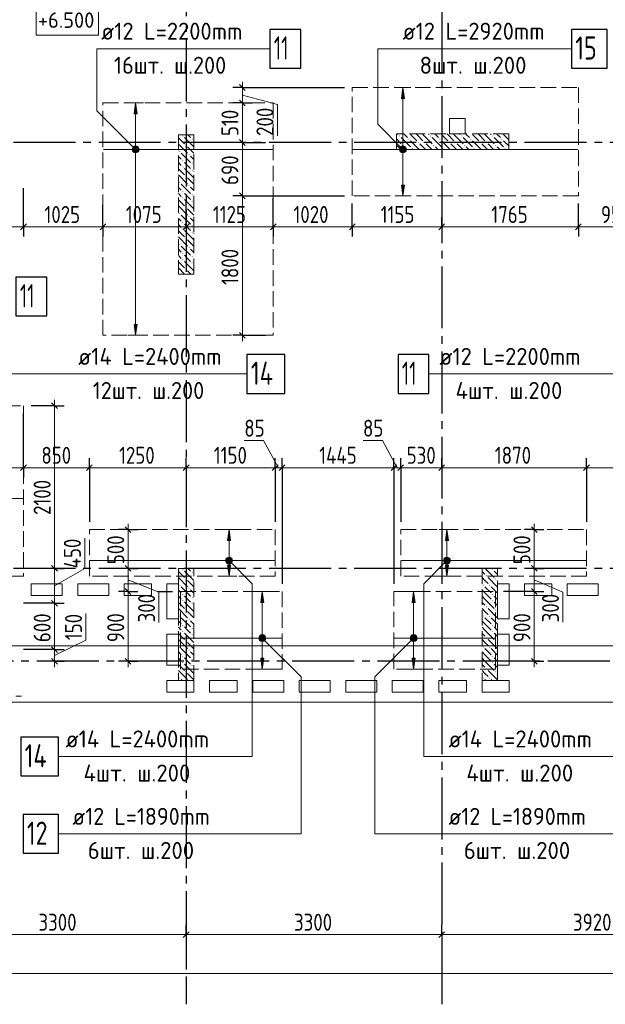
# Model space of a CAD drawing. Header units: millimetres. Extents: x 0 to 61017, y 0 to 42000.
# Tile 11 of 30: x 29390 to 36952, y 15970 to 28686. Entities that reach past the tile are written whole.
import ezdxf

# ---------------------------------------------------------------- set-up
doc = ezdxf.new("R2010")
doc.units = ezdxf.units.MM
doc.linetypes.add('______2', pattern=[270, 200, -70])
doc.linetypes.add('______5', pattern=[1100, 800, -100, 100, -100])
for name, color, linetype, lineweight in [('Standard', 7, 'Continuous', 25), ('Высотные отметки', 7, 'Continuous', 25), ('ДОП Верх по Х', 7, 'Continuous', 25), ('ЖБ Пилон', 180, 'Continuous', 25), ('Оси', 40, '______5', 18), ('Позиционная метка номер позиции', 7, 'Continuous', 13), ('Примечания', 7, 'Continuous', 25)]:
    doc.layers.add(name, color=color, linetype=linetype, lineweight=lineweight)
doc.layers.add('ЖБ Перекрытие верхний уровень', color=7, linetype='Continuous', lineweight=25, true_color=0xe0e0ff)
doc.styles.add('GOST 2.304-81', font='txt')
doc.styles.add('ISOCPEUR', font='txt')

msp = doc.modelspace()

# ---------------------------------------------------------------- hatches: boundary and pattern name
at = {"layer": 'ДОП Верх по Х', "linetype": 'Continuous', "lineweight": 13, "transparency": 33554687}
for points in [[(34359, 27670), (34339, 27810), (34319, 27670)], [(30907, 27470), (30887, 27610), (30867, 27470)], [(30849, 27010), (30924, 27010), (30919, 27029)], [(30849, 27010), (30919, 27029), (30855, 27029)], [(30855, 26991), (30924, 27010), (30849, 27010)], [(30855, 27029), (30919, 27029), (30906, 27042)], [(30855, 27029), (30906, 27042), (30868, 27042)], [(30855, 26991), (30919, 26991), (30924, 27010)], [(30868, 26978), (30919, 26991), (30855, 26991)], [(30868, 27042), (30906, 27042), (30887, 27048)], [(30868, 26978), (30906, 26978), (30919, 26991)], [(30906, 26978), (30868, 26978), (30887, 26972)], [(34302, 27010), (34377, 27010), (34371, 27029)], [(34302, 27010), (34371, 27029), (34307, 27029)], [(34307, 26991), (34377, 27010), (34302, 27010)], [(34307, 27029), (34371, 27029), (34358, 27042)], [(34307, 27029), (34358, 27042), (34320, 27042)], [(34307, 26991), (34371, 26991), (34377, 27010)], [(34320, 26978), (34371, 26991), (34307, 26991)], [(34320, 27042), (34358, 27042), (34339, 27048)], [(34320, 26978), (34358, 26978), (34371, 26991)], [(34358, 26978), (34320, 26978), (34339, 26972)], [(32113, 21960), (32093, 22100), (32073, 21960)], [(34927, 21960), (34907, 22100), (34887, 21960)], [(32056, 21700), (32131, 21700), (32126, 21719)], [(32056, 21700), (32126, 21719), (32061, 21719)], [(32061, 21681), (32131, 21700), (32056, 21700)], [(32061, 21719), (32126, 21719), (32112, 21732)], [(32061, 21719), (32112, 21732), (32075, 21732)], [(32061, 21681), (32126, 21681), (32131, 21700)], [(32075, 21668), (32126, 21681), (32061, 21681)], [(32075, 21732), (32112, 21732), (32093, 21738)], [(32075, 21668), (32112, 21668), (32126, 21681)], [(32112, 21668), (32075, 21668), (32093, 21662)], [(34869, 21700), (34944, 21700), (34939, 21719)], [(34869, 21700), (34939, 21719), (34874, 21719)], [(34874, 21681), (34944, 21700), (34869, 21700)], [(34874, 21719), (34939, 21719), (34925, 21732)], [(34874, 21719), (34925, 21732), (34888, 21732)], [(34874, 21681), (34939, 21681), (34944, 21700)], [(34888, 21668), (34939, 21681), (34874, 21681)], [(34888, 21732), (34925, 21732), (34907, 21738)], [(34888, 21668), (34925, 21668), (34939, 21681)], [(34925, 21668), (34888, 21668), (34907, 21662)], [(32543, 21160), (32523, 21300), (32503, 21160)], [(34497, 21160), (34477, 21300), (34457, 21160)], [(32490, 20719), (32555, 20719), (32541, 20732)], [(32490, 20719), (32541, 20732), (32504, 20732)], [(32504, 20732), (32541, 20732), (32523, 20738)], [(34445, 20719), (34509, 20719), (34496, 20732)], [(34445, 20719), (34496, 20732), (34458, 20732)], [(34458, 20732), (34496, 20732), (34477, 20738)], [(32485, 20700), (32560, 20700), (32555, 20719)], [(32485, 20700), (32555, 20719), (32490, 20719)], [(32490, 20681), (32560, 20700), (32485, 20700)], [(32490, 20681), (32555, 20681), (32560, 20700)], [(32504, 20668), (32555, 20681), (32490, 20681)], [(32504, 20668), (32541, 20668), (32555, 20681)], [(32541, 20668), (32504, 20668), (32523, 20662)], [(34440, 20700), (34515, 20700), (34509, 20719)], [(34440, 20700), (34509, 20719), (34445, 20719)], [(34445, 20681), (34515, 20700), (34440, 20700)], [(34445, 20681), (34509, 20681), (34515, 20700)], [(34458, 20668), (34509, 20681), (34445, 20681)], [(34458, 20668), (34496, 20668), (34509, 20681)], [(34496, 20668), (34458, 20668), (34477, 20662)]]:
    msp.add_hatch(color=7, dxfattribs=at).paths.add_polyline_path(points)
for points in [[(34359, 26550), (34339, 26410), (34319, 26550)], [(30907, 24750), (30887, 24610), (30867, 24750)], [(32113, 21640), (32093, 21500), (32073, 21640)], [(34927, 21640), (34907, 21500), (34887, 21640)], [(32543, 20440), (32523, 20300), (32503, 20440)], [(34497, 20440), (34477, 20300), (34457, 20440)]]:
    msp.add_hatch(color=7, dxfattribs=at).paths.add_polyline_path(points, flags=16)
at = {"layer": 'ЖБ Пилон', "linetype": 'Continuous', "lineweight": 18, "transparency": 33554687}
for points in [[(31490, 27183), (31497, 27190), (31503, 27183), (31497, 27177)], [(31610, 27143), (31617, 27150), (31623, 27143), (31617, 27137)], [(34290, 27183), (34297, 27190), (34303, 27183), (34297, 27177)], [(34410, 27143), (34417, 27150), (34423, 27143), (34417, 27137)], [(34530, 27103), (34537, 27110), (34543, 27103), (34537, 27097)], [(34610, 27103), (34617, 27110), (34623, 27103), (34617, 27097)], [(34690, 27183), (34697, 27190), (34703, 27183), (34697, 27177)], [(34810, 27143), (34817, 27150), (34823, 27143), (34817, 27137)], [(34930, 27103), (34937, 27110), (34943, 27103), (34937, 27097)], [(35010, 27103), (35017, 27110), (35023, 27103), (35017, 27097)], [(35090, 27183), (35097, 27190), (35103, 27183), (35097, 27177)], [(35210, 27143), (35217, 27150), (35223, 27143), (35217, 27137)], [(35330, 27103), (35337, 27110), (35343, 27103), (35337, 27097)], [(35410, 27103), (35417, 27110), (35423, 27103), (35417, 27097)], [(35490, 27183), (35497, 27190), (35503, 27183), (35497, 27177)], [(35610, 27143), (35617, 27150), (35623, 27143), (35617, 27137)], [(31450, 26983), (31457, 26990), (31463, 26983), (31457, 26977)], [(31530, 27063), (31537, 27070), (31543, 27063), (31537, 27057)], [(34330, 27063), (34337, 27070), (34343, 27063), (34337, 27057)], [(34450, 27023), (34457, 27030), (34463, 27023), (34457, 27017)], [(34730, 27063), (34737, 27070), (34743, 27063), (34737, 27057)], [(34850, 27023), (34857, 27030), (34863, 27023), (34857, 27017)], [(35130, 27063), (35137, 27070), (35143, 27063), (35137, 27057)], [(35250, 27023), (35257, 27030), (35263, 27023), (35257, 27017)], [(35530, 27063), (35537, 27070), (35543, 27063), (35537, 27057)], [(35650, 27023), (35657, 27030), (35663, 27023), (35657, 27017)], [(31490, 26863), (31497, 26870), (31503, 26863), (31497, 26857)], [(31570, 26943), (31577, 26950), (31583, 26943), (31577, 26937)], [(31490, 26783), (31497, 26790), (31503, 26783), (31497, 26777)], [(31610, 26823), (31617, 26830), (31623, 26823), (31617, 26817)], [(31610, 26743), (31617, 26750), (31623, 26743), (31617, 26737)], [(31450, 26583), (31457, 26590), (31463, 26583), (31457, 26577)], [(31530, 26663), (31537, 26670), (31543, 26663), (31537, 26657)], [(31490, 26463), (31497, 26470), (31503, 26463), (31497, 26457)], [(31570, 26543), (31577, 26550), (31583, 26543), (31577, 26537)], [(31490, 26383), (31497, 26390), (31503, 26383), (31497, 26377)], [(31610, 26423), (31617, 26430), (31623, 26423), (31617, 26417)], [(31610, 26343), (31617, 26350), (31623, 26343), (31617, 26337)], [(31530, 26263), (31537, 26270), (31543, 26263), (31537, 26257)], [(31450, 26183), (31457, 26190), (31463, 26183), (31457, 26177)], [(31490, 26063), (31497, 26070), (31503, 26063), (31497, 26057)], [(31570, 26143), (31577, 26150), (31583, 26143), (31577, 26137)], [(31490, 25983), (31497, 25990), (31503, 25983), (31497, 25977)], [(31610, 26023), (31617, 26030), (31623, 26023), (31617, 26017)], [(31610, 25943), (31617, 25950), (31623, 25943), (31617, 25937)], [(31530, 25863), (31537, 25870), (31543, 25863), (31537, 25857)], [(31450, 25783), (31457, 25790), (31463, 25783), (31457, 25777)], [(31570, 25743), (31577, 25750), (31583, 25743), (31577, 25737)], [(31490, 25663), (31497, 25670), (31503, 25663), (31497, 25657)], [(31490, 25583), (31497, 25590), (31503, 25583), (31497, 25577)], [(31610, 25623), (31617, 25630), (31623, 25623), (31617, 25617)], [(31530, 25463), (31537, 25470), (31543, 25463), (31537, 25457)], [(31610, 25543), (31617, 25550), (31623, 25543), (31617, 25537)], [(31490, 21583), (31497, 21590), (31503, 21583), (31497, 21577)], [(31610, 21543), (31617, 21550), (31623, 21543), (31617, 21537)], [(35410, 21503), (35417, 21510), (35423, 21503), (35417, 21497)], [(35490, 21583), (35497, 21590), (35503, 21583), (35497, 21577)], [(31450, 21383), (31457, 21390), (31463, 21383), (31457, 21377)], [(31530, 21463), (31537, 21470), (31543, 21463), (31537, 21457)], [(35370, 21383), (35377, 21390), (35383, 21383), (35377, 21377)], [(35450, 21383), (35457, 21390), (35463, 21383), (35457, 21377)], [(35530, 21463), (35537, 21470), (35543, 21463), (35537, 21457)], [(31490, 21263), (31497, 21270), (31503, 21263), (31497, 21257)], [(31570, 21343), (31577, 21350), (31583, 21343), (31577, 21337)], [(35490, 21263), (35497, 21270), (35503, 21263), (35497, 21257)], [(31490, 21183), (31497, 21190), (31503, 21183), (31497, 21177)], [(31610, 21223), (31617, 21230), (31623, 21223), (31617, 21217)], [(31610, 21143), (31617, 21150), (31623, 21143), (31617, 21137)], [(35410, 21103), (35417, 21110), (35423, 21103), (35417, 21097)], [(35490, 21183), (35497, 21190), (35503, 21183), (35497, 21177)], [(31450, 20983), (31457, 20990), (31463, 20983), (31457, 20977)], [(31530, 21063), (31537, 21070), (31543, 21063), (31537, 21057)], [(35370, 20983), (35377, 20990), (35383, 20983), (35377, 20977)], [(35450, 20983), (35457, 20990), (35463, 20983), (35457, 20977)], [(35530, 21063), (35537, 21070), (35543, 21063), (35537, 21057)], [(31490, 20863), (31497, 20870), (31503, 20863), (31497, 20857)], [(31570, 20943), (31577, 20950), (31583, 20943), (31577, 20937)], [(35490, 20863), (35497, 20870), (35503, 20863), (35497, 20857)], [(31490, 20783), (31497, 20790), (31503, 20783), (31497, 20777)], [(31610, 20823), (31617, 20830), (31623, 20823), (31617, 20817)], [(31610, 20743), (31617, 20750), (31623, 20743), (31617, 20737)], [(35490, 20783), (35497, 20790), (35503, 20783), (35497, 20777)], [(31530, 20663), (31537, 20670), (31543, 20663), (31537, 20657)], [(35410, 20703), (35417, 20710), (35423, 20703), (35417, 20697)], [(35530, 20663), (35537, 20670), (35543, 20663), (35537, 20657)], [(31450, 20583), (31457, 20590), (31463, 20583), (31457, 20577)], [(31570, 20543), (31577, 20550), (31583, 20543), (31577, 20537)], [(35370, 20583), (35377, 20590), (35383, 20583), (35377, 20577)], [(35450, 20583), (35457, 20590), (35463, 20583), (35457, 20577)], [(31490, 20463), (31497, 20470), (31503, 20463), (31497, 20457)], [(31490, 20383), (31497, 20390), (31503, 20383), (31497, 20377)], [(31610, 20423), (31617, 20430), (31623, 20423), (31617, 20417)], [(31610, 20343), (31617, 20350), (31623, 20343), (31617, 20337)], [(35490, 20463), (35497, 20470), (35503, 20463), (35497, 20457)], [(35490, 20383), (35497, 20390), (35503, 20383), (35497, 20377)], [(31530, 20263), (31537, 20270), (31543, 20263), (31537, 20257)], [(35410, 20303), (35417, 20310), (35423, 20303), (35417, 20297)], [(35530, 20263), (35537, 20270), (35543, 20263), (35537, 20257)], [(31450, 20183), (31457, 20190), (31463, 20183), (31457, 20177)], [(35370, 20183), (35377, 20190), (35383, 20183), (35377, 20177)], [(35450, 20183), (35457, 20190), (35463, 20183), (35457, 20177)]]:
    msp.add_hatch(color=7, dxfattribs=at).paths.add_polyline_path(points, flags=16)
at = {"layer": 'Позиционная метка номер позиции', "linetype": 'Continuous', "lineweight": 13, "transparency": 33554687}
for points in [[(30855, 26978), (30898, 27053), (30843, 26999)], [(30843, 26999), (30898, 27053), (30875, 27053)], [(30843, 26999), (30875, 27053), (30843, 27021)], [(30843, 27021), (30875, 27053), (30855, 27042)], [(30855, 26978), (30919, 27042), (30898, 27053)], [(30875, 26967), (30919, 27042), (30855, 26978)], [(30875, 26967), (30930, 27021), (30919, 27042)], [(30898, 26967), (30930, 27021), (30875, 26967)], [(30898, 26967), (30930, 26999), (30930, 27021)], [(30930, 26999), (30898, 26967), (30919, 26978)], [(34307, 26978), (34350, 27053), (34296, 26999)], [(34296, 26999), (34350, 27053), (34328, 27053)], [(34296, 26999), (34328, 27053), (34296, 27021)], [(34296, 27021), (34328, 27053), (34307, 27042)], [(34307, 26978), (34371, 27042), (34350, 27053)], [(34328, 26967), (34371, 27042), (34307, 26978)], [(34328, 26967), (34382, 27021), (34371, 27042)], [(34350, 26967), (34382, 27021), (34328, 26967)], [(34350, 26967), (34382, 26999), (34382, 27021)], [(34382, 26999), (34350, 26967), (34371, 26978)], [(32050, 21711), (32082, 21743), (32062, 21732)], [(32082, 21743), (32050, 21711), (32050, 21689)], [(32082, 21743), (32050, 21689), (32105, 21743)], [(32105, 21743), (32050, 21689), (32062, 21668)], [(32105, 21743), (32062, 21668), (32125, 21732)], [(32125, 21732), (32062, 21668), (32082, 21657)], [(32125, 21732), (32082, 21657), (32137, 21711)], [(32137, 21711), (32082, 21657), (32105, 21657)], [(32137, 21711), (32105, 21657), (32137, 21689)], [(32137, 21689), (32105, 21657), (32125, 21668)], [(34938, 21668), (34875, 21732), (34863, 21711)], [(34938, 21668), (34863, 21711), (34918, 21657)], [(34918, 21657), (34863, 21711), (34863, 21689)], [(34918, 21657), (34863, 21689), (34895, 21657)], [(34895, 21657), (34863, 21689), (34875, 21668)], [(34950, 21689), (34895, 21743), (34875, 21732)], [(34950, 21689), (34875, 21732), (34938, 21668)], [(34950, 21711), (34918, 21743), (34895, 21743)], [(34950, 21711), (34895, 21743), (34950, 21689)], [(34918, 21743), (34950, 21711), (34938, 21732)], [(32479, 20711), (32511, 20743), (32491, 20732)], [(32511, 20743), (32479, 20711), (32479, 20689)], [(32511, 20743), (32479, 20689), (32534, 20743)], [(32534, 20743), (32479, 20689), (32491, 20668)], [(32534, 20743), (32491, 20668), (32555, 20732)], [(32555, 20732), (32491, 20668), (32511, 20657)], [(32555, 20732), (32511, 20657), (32566, 20711)], [(34509, 20668), (34445, 20732), (34434, 20711)], [(34521, 20689), (34466, 20743), (34445, 20732)], [(34521, 20689), (34445, 20732), (34509, 20668)], [(34521, 20711), (34489, 20743), (34466, 20743)], [(34521, 20711), (34466, 20743), (34521, 20689)], [(34489, 20743), (34521, 20711), (34509, 20732)], [(32566, 20711), (32511, 20657), (32534, 20657)], [(32566, 20711), (32534, 20657), (32566, 20689)], [(32566, 20689), (32534, 20657), (32555, 20668)], [(34509, 20668), (34434, 20711), (34489, 20657)], [(34489, 20657), (34434, 20711), (34434, 20689)], [(34489, 20657), (34434, 20689), (34466, 20657)], [(34466, 20657), (34434, 20689), (34445, 20668)]]:
    msp.add_hatch(color=7, dxfattribs=at).paths.add_polyline_path(points)

# ---------------------------------------------------------------- linework, layer by layer
at = {"layer": 'Standard', "color": 7, "linetype": 'Continuous', "lineweight": 25, "transparency": 33554687}
for p, q in [((32302, 27772), (32227, 27848)), ((32302, 27572), (32227, 27648)), ((32302, 27063), (32227, 27138)), ((32302, 26372), (32227, 26448)), ((29477, 26048), (29402, 25972)), ((30502, 26048), (30427, 25972)), ((31577, 26048), (31502, 25972)), ((32702, 26048), (32627, 25972)), ((33722, 26048), (33647, 25972)), ((34877, 26048), (34802, 25972)), ((36642, 26048), (36567, 25972)), ((32302, 24572), (32227, 24648)), ((29802, 23738), (29877, 23663)), ((29402, 22862), (29477, 22938)), ((30252, 22862), (30327, 22938)), ((31502, 22862), (31577, 22938)), ((32652, 22862), (32727, 22938)), ((32739, 22862), (32814, 22938)), ((34185, 22862), (34260, 22938)), ((34272, 22862), (34347, 22938)), ((34802, 22862), (34877, 22938)), ((36672, 22862), (36747, 22938)), ((30752, 22138), (30827, 22062)), ((35997, 22138), (36072, 22062)), ((29802, 21638), (29877, 21562)), ((30752, 21638), (30827, 21562)), ((35997, 21638), (36072, 21562)), ((30752, 21338), (30827, 21262)), ((35997, 21338), (36072, 21262)), ((29802, 21187), (29877, 21112)), ((29802, 20587), (29877, 20512)), ((29802, 20438), (29877, 20362)), ((30752, 20438), (30827, 20362)), ((35997, 20438), (36072, 20362)), ((31502, 16833), (31577, 16907)), ((34802, 16833), (34877, 16907))]:
    msp.add_line(p, q, dxfattribs=at)
at = {"layer": 'Standard', "color": 7, "linetype": 'Continuous', "lineweight": 13, "transparency": 33554687}
for p, q in [((32265, 27810), (32265, 27885)), ((32265, 27610), (32265, 27810)), ((32265, 27710), (32717, 27592)), ((32265, 27100), (32265, 27610)), ((32717, 27592), (32717, 27185)), ((32265, 26410), (32265, 27100)), ((29440, 26010), (28240, 26010)), ((30465, 26010), (29440, 26010)), ((31540, 26010), (30465, 26010)), ((32665, 26010), (31540, 26010)), ((33685, 26010), (32665, 26010)), ((34840, 26010), (33685, 26010)), ((36605, 26010), (34840, 26010)), ((37560, 26010), (36605, 26010)), ((32265, 24610), (32265, 24535)), ((29840, 23700), (29840, 23775)), ((32540, 23250), (32290, 23250)), ((32733, 22900), (32540, 23250)), ((34073, 23250), (33823, 23250)), ((34266, 22900), (34073, 23250)), ((28240, 22900), (29440, 22900)), ((29440, 22900), (30290, 22900)), ((30290, 22900), (31540, 22900)), ((31540, 22900), (32690, 22900)), ((32690, 22900), (32777, 22900)), ((32777, 22900), (34223, 22900)), ((34223, 22900), (34310, 22900)), ((34310, 22900), (34840, 22900)), ((34840, 22900), (36710, 22900)), ((36710, 22900), (37560, 22900)), ((30790, 22100), (30790, 22175)), ((36035, 22100), (36035, 22175)), ((30790, 22100), (30790, 21600)), ((36035, 22100), (36035, 21600)), ((30230, 21600), (30230, 21991)), ((29840, 21375), (30230, 21600)), ((29840, 21600), (29840, 21150)), ((30790, 21450), (31188, 21293)), ((36035, 21450), (36404, 21294)), ((30790, 21300), (30790, 20400)), ((31188, 21293), (31188, 20902)), ((36035, 21300), (36035, 20400)), ((36404, 21294), (36404, 20903)), ((29840, 21150), (29840, 20550)), ((30245, 20673), (30245, 21017)), ((29840, 20475), (30245, 20673)), ((29840, 20550), (29840, 20400)), ((29840, 20400), (29840, 20325)), ((30790, 20400), (30790, 20325)), ((36035, 20400), (36035, 20325)), ((29340, 19950), (29415, 19950)), ((28240, 16870), (31540, 16870)), ((31540, 16870), (34840, 16870)), ((34840, 16870), (38760, 16870)), ((49280, 16370), (7200, 16370))]:
    msp.add_line(p, q, dxfattribs=at)
at = {"layer": 'Standard', "color": 251, "linetype": 'Continuous', "lineweight": -3, "true_color": 0x656565, "transparency": 33554687}
for p, q in [((32265, 27810), (32140, 27810)), ((32265, 27810), (32390, 27810)), ((32265, 27810), (33585, 27810)), ((32265, 27610), (32140, 27610)), ((32265, 27610), (32390, 27610)), ((32265, 27610), (32265, 27610)), ((32265, 27100), (32140, 27100)), ((32265, 27100), (32390, 27100)), ((32265, 27100), (32565, 27100)), ((32265, 26410), (32140, 26410)), ((32265, 26410), (32390, 26410)), ((29440, 26010), (29440, 26135)), ((30465, 26010), (30465, 26135)), ((31540, 26010), (31540, 26135)), ((32665, 26010), (32665, 26135)), ((33685, 26010), (33685, 26135)), ((34840, 26010), (34840, 26135)), ((36605, 26010), (36605, 26135)), ((29440, 26010), (29440, 25885)), ((30465, 26010), (30465, 25885)), ((31540, 26010), (31540, 25885)), ((32665, 26010), (32665, 25885)), ((33685, 26010), (33685, 25885)), ((34840, 26010), (34840, 25885)), ((34840, 26010), (34840, 26010)), ((36605, 26010), (36605, 25885)), ((32265, 24610), (32140, 24610)), ((32265, 24610), (32390, 24610)), ((32265, 24610), (32565, 24610)), ((29840, 23700), (29540, 23700)), ((29840, 23700), (29715, 23700)), ((29840, 23700), (29965, 23700)), ((29440, 22900), (29440, 23025)), ((30290, 22900), (30290, 23025)), ((31540, 22900), (31540, 23025)), ((32690, 22900), (32690, 23025)), ((32777, 22900), (32777, 23025)), ((34223, 22900), (34223, 23025)), ((34310, 22900), (34310, 23025)), ((34840, 22900), (34840, 23025)), ((36710, 22900), (36710, 23025)), ((29440, 22900), (29440, 22775)), ((30290, 22900), (30290, 22775)), ((30290, 22900), (30290, 22200)), ((31540, 22900), (31540, 22775)), ((31540, 22900), (31540, 22900)), ((32690, 22900), (32690, 22775)), ((32690, 22900), (32690, 22200)), ((32777, 22900), (32777, 22775)), ((32777, 22900), (32777, 21400)), ((34223, 22900), (34223, 22775)), ((34223, 22900), (34223, 21400)), ((34310, 22900), (34310, 22775)), ((34310, 22900), (34310, 22200)), ((34840, 22900), (34840, 22775)), ((34840, 22900), (34840, 22900)), ((36710, 22900), (36710, 22775)), ((36710, 22900), (36710, 22200)), ((30790, 22100), (30665, 22100)), ((30790, 22100), (30915, 22100)), ((30790, 22100), (30790, 22100)), ((36035, 22100), (35910, 22100)), ((36035, 22100), (36160, 22100)), ((36035, 22100), (36035, 22100)), ((29840, 21600), (29715, 21600)), ((29840, 21600), (29965, 21600)), ((30790, 21600), (30665, 21600)), ((30790, 21600), (30915, 21600)), ((30790, 21600), (30790, 21600)), ((36035, 21600), (35910, 21600)), ((36035, 21600), (36160, 21600)), ((36035, 21600), (36035, 21600)), ((30790, 21300), (30665, 21300)), ((30790, 21300), (30915, 21300)), ((30790, 21300), (30886, 21300)), ((31171, 21300), (31365, 21300)), ((36035, 21300), (35910, 21300)), ((36035, 21300), (36160, 21300)), ((29840, 21150), (29715, 21150)), ((29840, 21150), (29965, 21150)), ((29840, 20550), (29440, 20550)), ((29840, 20550), (29715, 20550)), ((29840, 20550), (29965, 20550)), ((29840, 20400), (29715, 20400)), ((29840, 20400), (29965, 20400)), ((29840, 20400), (29840, 20400)), ((30790, 20400), (30665, 20400)), ((30790, 20400), (30915, 20400)), ((30790, 20400), (30790, 20400)), ((36035, 20400), (35910, 20400)), ((36035, 20400), (36160, 20400)), ((36035, 20400), (36035, 20400)), ((31540, 16870), (31540, 16995)), ((34840, 16870), (34840, 16995)), ((31540, 16870), (31540, 16745)), ((31540, 16870), (31540, 16418)), ((34840, 16870), (34840, 16745)), ((34840, 16870), (34840, 16418))]:
    msp.add_line(p, q, dxfattribs=at)
at = {"layer": 'Standard', "color": 254, "linetype": 'Continuous', "lineweight": 18, "true_color": 0xc4c4ff, "transparency": 33554687}
msp.add_lwpolyline([(7031, 20600), (49449, 20600), (49449, 35100), (7031, 35100), (7031, 20600)], dxfattribs=at)
at = {"layer": 'Standard', "color": 251, "linetype": 'Continuous', "lineweight": -3, "true_color": 0x656565, "transparency": 33554687}
for points in [[(29440, 26010), (29440, 26027), (29440, 26027), (29440, 26027), (29440, 26027), (29440, 26027), (29440, 26027), (29440, 26027), (29440, 26027), (29440, 26027), (29440, 26027), (29440, 26027), (29440, 26027), (29440, 26027), (29440, 26027), (29440, 26027), (29440, 26027), (29440, 26027), (29440, 26027), (29440, 26027), (29440, 26027), (29440, 26027), (29440, 26027), (29440, 26027), (29440, 26027), (29440, 26027), (29440, 26027), (29440, 26027), (29440, 26027), (29440, 26027), (29440, 26027), (29440, 26027), (29440, 26027), (29440, 26027), (29440, 26027), (29440, 26510)], [(31540, 26010), (31540, 26027), (31540, 26027), (31540, 26027), (31540, 26027), (31540, 26027), (31540, 26027), (31540, 26027), (31540, 26027), (31540, 26027), (31540, 26027), (31540, 26027), (31540, 26027), (31540, 26027), (31540, 26027), (31540, 26027), (31540, 26027), (31540, 26027), (31540, 26027), (31540, 26027), (31540, 26027), (31540, 26027), (31540, 26027), (31540, 26027), (31540, 26027), (31540, 26027), (31540, 26027), (31540, 26027), (31540, 26027), (31540, 26027), (31540, 26027), (31540, 26027), (31540, 26027), (31540, 26027), (31540, 26027), (31540, 26027), (31540, 26027), (31540, 26027), (31540, 26027), (31540, 26353)], [(32265, 26410), (32526, 26410), (32526, 26410), (33585, 26410)], [(32665, 26010), (32665, 26027), (32665, 26027), (32665, 26027), (32665, 26027), (32665, 26027), (32665, 26027), (32665, 26027), (32665, 26027), (32665, 26027), (32665, 26027), (32665, 26027), (32665, 26027), (32665, 26027), (32665, 26027), (32665, 26027), (32665, 26027), (32665, 26027), (32665, 26027), (32665, 26027), (32665, 26027), (32665, 26027), (32665, 26027), (32665, 26027), (32665, 26027), (32665, 26027), (32665, 26027), (32665, 26027), (32665, 26027), (32665, 26027), (32665, 26027), (32665, 26027), (32665, 26027), (32665, 26027), (32665, 26027), (32665, 26027), (32665, 26027), (32665, 26027), (32665, 26027), (32665, 26027), (32665, 26027), (32665, 26381)], [(30465, 26010), (30465, 26027), (30465, 26027), (30465, 26027), (30465, 26027), (30465, 26027), (30465, 26027), (30465, 26027), (30465, 26027), (30465, 26027), (30465, 26027), (30465, 26027), (30465, 26027), (30465, 26027), (30465, 26027), (30465, 26027), (30465, 26027), (30465, 26027), (30465, 26027), (30465, 26027), (30465, 26027), (30465, 26027), (30465, 26027), (30465, 26027), (30465, 26027), (30465, 26027), (30465, 26027), (30465, 26027), (30465, 26027), (30465, 26027), (30465, 26027), (30465, 26027), (30465, 26027), (30465, 26027), (30465, 26027), (30465, 26027), (30465, 26027), (30465, 26295)], [(33685, 26010), (33685, 26027), (33685, 26027), (33685, 26027), (33685, 26027), (33685, 26027), (33685, 26027), (33685, 26027), (33685, 26027), (33685, 26027), (33685, 26027), (33685, 26027), (33685, 26027), (33685, 26027), (33685, 26027), (33685, 26027), (33685, 26027), (33685, 26027), (33685, 26027), (33685, 26027), (33685, 26027), (33685, 26027), (33685, 26027), (33685, 26027), (33685, 26027), (33685, 26027), (33685, 26027), (33685, 26027), (33685, 26027), (33685, 26027), (33685, 26027), (33685, 26027), (33685, 26027), (33685, 26027), (33685, 26027), (33685, 26027), (33685, 26027), (33685, 26027), (33685, 26027), (33685, 26027), (33685, 26027), (33685, 26027), (33685, 26027), (33685, 26310)], [(36605, 26010), (36605, 26027), (36605, 26027), (36605, 26027), (36605, 26027), (36605, 26027), (36605, 26027), (36605, 26027), (36605, 26027), (36605, 26027), (36605, 26027), (36605, 26027), (36605, 26027), (36605, 26027), (36605, 26027), (36605, 26027), (36605, 26027), (36605, 26027), (36605, 26027), (36605, 26027), (36605, 26027), (36605, 26027), (36605, 26027), (36605, 26027), (36605, 26027), (36605, 26027), (36605, 26027), (36605, 26027), (36605, 26027), (36605, 26027), (36605, 26027), (36605, 26027), (36605, 26027), (36605, 26027), (36605, 26027), (36605, 26027), (36605, 26027), (36605, 26027), (36605, 26027), (36605, 26027), (36605, 26027), (36605, 26027), (36605, 26027), (36605, 26027), (36605, 26027), (36605, 26027), (36605, 26027), (36605, 26310)], [(29440, 22900), (29440, 22917), (29440, 22917), (29440, 22917), (29440, 22917), (29440, 22917), (29440, 22917), (29440, 22917), (29440, 22917), (29440, 22917), (29440, 22917), (29440, 22917), (29440, 22917), (29440, 22917), (29440, 22917), (29440, 22917), (29440, 22917), (29440, 22917), (29440, 22917), (29440, 22917), (29440, 22917), (29440, 22917), (29440, 22917), (29440, 22917), (29440, 22917), (29440, 22917), (29440, 22917), (29440, 22917), (29440, 22917), (29440, 22917), (29440, 22917), (29440, 22917), (29440, 22917), (29440, 22917), (29440, 22917), (29440, 23125), (29440, 23125), (29440, 23134), (29440, 23134), (29440, 23209), (29440, 23209), (29440, 23227), (29440, 23227), (29440, 23600)], [(29840, 21600), (29823, 21600), (29823, 21600), (29540, 21600)], [(36035, 21300), (36018, 21300), (36018, 21300), (35635, 21300)], [(29840, 21150), (29823, 21150), (29823, 21150), (29440, 21150)]]:
    msp.add_lwpolyline(points, dxfattribs=at)
at = {"layer": 'Standard', "color": 7, "linetype": 'Continuous', "lineweight": 13, "transparency": 33554687}
for points in [[(32265, 24610), (32265, 25174), (32265, 25174), (32265, 25316), (32265, 25316), (32265, 26410)], [(29840, 23700), (29840, 22206), (29840, 22206), (29840, 22111), (29840, 22111), (29840, 22024), (29840, 22024), (29840, 21600)], [(30790, 21600), (30790, 21572), (30790, 21572), (30790, 21471), (30790, 21471), (30790, 21300)], [(36035, 21600), (36035, 21579), (36035, 21579), (36035, 21465), (36035, 21465), (36035, 21300)]]:
    msp.add_lwpolyline(points, dxfattribs=at)
at = {"layer": 'Высотные отметки', "color": 7, "linetype": 'Continuous', "lineweight": 18, "transparency": 33554687}
msp.add_lwpolyline([(29603, 28486), (30408, 28486), (30408, 28860), (29603, 28860), (29603, 28486)], dxfattribs=at)
at = {"layer": 'ДОП Верх по Х', "color": 7, "linetype": 'Continuous', "lineweight": 13, "transparency": 33554687}
for p, q in [((30422, 28310), (32508, 28310)), ((34314, 28310), (36400, 28310)), ((30125, 24110), (32255, 24110)), ((34789, 24110), (36875, 24110)), ((29963, 19170), (32093, 19170)), ((34907, 19170), (37037, 19170)), ((30051, 18170), (32093, 18170)), ((34907, 18170), (36949, 18170))]:
    msp.add_line(p, q, dxfattribs=at)
at = {"layer": 'ДОП Верх по Х', "color": 251, "linetype": 'Continuous', "lineweight": 13, "true_color": 0x494949, "transparency": 33554687}
for p, q in [((34339, 27810), (34239, 27810)), ((34339, 27810), (34319, 27670)), ((34359, 27670), (34339, 27810)), ((34339, 27810), (34439, 27810)), ((34339, 27810), (34339, 27810)), ((30887, 27610), (30787, 27610)), ((30887, 27610), (30867, 27470)), ((30907, 27470), (30887, 27610)), ((30887, 27610), (30987, 27610)), ((30887, 27610), (30887, 27610)), ((34319, 27670), (34359, 27670)), ((34339, 27040), (34339, 27670)), ((30867, 27470), (30907, 27470)), ((30887, 27040), (30887, 27470)), ((30849, 27010), (30849, 27010)), ((30887, 24750), (30887, 26980)), ((30924, 27010), (30924, 27010)), ((34302, 27010), (34302, 27010)), ((34339, 26550), (34339, 26980)), ((34377, 27010), (34377, 27010)), ((34339, 26410), (34319, 26550)), ((34319, 26550), (34359, 26550)), ((34359, 26550), (34339, 26410)), ((34339, 26410), (34239, 26410)), ((34339, 26410), (34439, 26410)), ((34339, 26410), (34339, 26410)), ((30887, 24610), (30867, 24750)), ((30867, 24750), (30907, 24750)), ((30907, 24750), (30887, 24610)), ((30887, 24610), (30787, 24610)), ((30887, 24610), (30987, 24610)), ((30887, 24610), (30887, 24610)), ((32093, 22100), (31993, 22100)), ((32093, 22100), (32073, 21960)), ((32113, 21960), (32093, 22100)), ((32093, 22100), (32193, 22100)), ((32093, 22100), (32093, 22100)), ((34907, 22100), (34807, 22100)), ((34907, 22100), (34887, 21960)), ((34927, 21960), (34907, 22100)), ((34907, 22100), (35007, 22100)), ((34907, 22100), (34907, 22100)), ((32073, 21960), (32113, 21960)), ((32093, 21730), (32093, 21960)), ((34887, 21960), (34927, 21960)), ((34907, 21730), (34907, 21960)), ((32056, 21700), (32056, 21700)), ((32093, 21500), (32073, 21640)), ((32073, 21640), (32113, 21640)), ((32093, 21640), (32093, 21670)), ((32113, 21640), (32093, 21500)), ((32131, 21700), (32131, 21700)), ((34869, 21700), (34869, 21700)), ((34907, 21500), (34887, 21640)), ((34887, 21640), (34927, 21640)), ((34907, 21640), (34907, 21670)), ((34927, 21640), (34907, 21500)), ((34944, 21700), (34944, 21700)), ((32093, 21500), (31993, 21500)), ((32093, 21500), (32193, 21500)), ((32093, 21500), (32093, 21500)), ((34907, 21500), (34807, 21500)), ((34907, 21500), (35007, 21500)), ((34907, 21500), (34907, 21500)), ((32523, 21300), (32423, 21300)), ((32523, 21300), (32503, 21160)), ((32543, 21160), (32523, 21300)), ((32523, 21300), (32623, 21300)), ((32523, 21300), (32523, 21300)), ((34477, 21300), (34377, 21300)), ((34477, 21300), (34457, 21160)), ((34497, 21160), (34477, 21300)), ((34477, 21300), (34577, 21300)), ((34477, 21300), (34477, 21300)), ((32503, 21160), (32543, 21160)), ((32523, 20730), (32523, 21160)), ((34457, 21160), (34497, 21160)), ((34477, 20730), (34477, 21160)), ((32485, 20700), (32485, 20700)), ((32523, 20440), (32523, 20670)), ((32560, 20700), (32560, 20700)), ((34440, 20700), (34440, 20700)), ((34477, 20440), (34477, 20670)), ((34515, 20700), (34515, 20700)), ((32523, 20300), (32503, 20440)), ((32503, 20440), (32543, 20440)), ((32543, 20440), (32523, 20300)), ((34477, 20300), (34457, 20440)), ((34457, 20440), (34497, 20440)), ((34497, 20440), (34477, 20300)), ((32523, 20300), (32423, 20300)), ((32523, 20300), (32623, 20300)), ((32523, 20300), (32523, 20300)), ((34477, 20300), (34377, 20300)), ((34477, 20300), (34577, 20300)), ((34477, 20300), (34477, 20300))]:
    msp.add_line(p, q, dxfattribs=at)
at = {"layer": 'ДОП Верх по Х', "color": 7, "linetype": 'Continuous', "lineweight": 18, "transparency": 33554687}
for p, q in [((30471, 27010), (32659, 27010)), ((33691, 27010), (36599, 27010)), ((27047, 22500), (29433, 22500)), ((32683, 21700), (30297, 21700)), ((34317, 21700), (36703, 21700)), ((32771, 20700), (31471, 20700)), ((34229, 20700), (35529, 20700))]:
    msp.add_line(p, q, dxfattribs=at)
at = {"layer": 'ДОП Верх по Х', "color": 7, "linetype": 'Continuous', "lineweight": 25, "transparency": 33554687}
for points in [[(32622, 28060), (33022, 28060), (33022, 28560), (32622, 28560), (32622, 28060)], [(36514, 28060), (36974, 28060), (36974, 28560), (36514, 28560), (36514, 28060)], [(29342, 24860), (29742, 24860), (29742, 25360), (29342, 25360), (29342, 24860)], [(32325, 23860), (32815, 23860), (32815, 24360), (32325, 24360), (32325, 23860)], [(34275, 23860), (34675, 23860), (34675, 24360), (34275, 24360), (34275, 23860)], [(29403, 18920), (29893, 18920), (29893, 19420), (29403, 19420), (29403, 18920)], [(29433, 17920), (29893, 17920), (29893, 18420), (29433, 18420), (29433, 17920)]]:
    msp.add_lwpolyline(points, dxfattribs=at)
at = {"layer": 'ДОП Верх по Х', "color": 251, "linetype": 'Continuous', "lineweight": 13, "true_color": 0x494949, "transparency": 33554687}
for centre in [(30887, 27010), (34339, 27010), (32093, 21700), (34907, 21700), (32523, 20700), (34477, 20700)]:
    msp.add_circle(centre, 37.5, dxfattribs=at)
at = {"layer": 'ЖБ Перекрытие верхний уровень', "color": 7, "linetype": 'Continuous', "lineweight": 18, "transparency": 33554687}
for p, q in [((35140, 27410), (34940, 27410)), ((34940, 27410), (34940, 27210)), ((35140, 27210), (35140, 27410)), ((34940, 27210), (35140, 27210)), ((29540, 21250), (29540, 21400)), ((29540, 21400), (29940, 21400)), ((29940, 21400), (29940, 21250)), ((30140, 21250), (30140, 21400)), ((30140, 21400), (30540, 21400)), ((30540, 21400), (30540, 21250)), ((30740, 21250), (30740, 21400)), ((30740, 21400), (31090, 21400)), ((31090, 21400), (31090, 21250)), ((31290, 20950), (31290, 21400)), ((31290, 21400), (31440, 21400)), ((31440, 21400), (31440, 20950)), ((35560, 20950), (35560, 21400)), ((35560, 21400), (35710, 21400)), ((35710, 21400), (35710, 20950)), ((35910, 21250), (35910, 21400)), ((35910, 21400), (36260, 21400)), ((36260, 21400), (36260, 21250)), ((36460, 21250), (36460, 21400)), ((36460, 21400), (36860, 21400)), ((36860, 21400), (36860, 21250)), ((29940, 21250), (29540, 21250)), ((30540, 21250), (30140, 21250)), ((31090, 21250), (30740, 21250)), ((36260, 21250), (35910, 21250)), ((36860, 21250), (36460, 21250)), ((31440, 20950), (31290, 20950)), ((35710, 20950), (35560, 20950)), ((31290, 20350), (31290, 20750)), ((31290, 20750), (31440, 20750)), ((31440, 20750), (31440, 20350)), ((35560, 20750), (35710, 20750)), ((35560, 20350), (35560, 20750)), ((35710, 20750), (35710, 20350)), ((31440, 20350), (31290, 20350)), ((35710, 20350), (35560, 20350)), ((31290, 20000), (31290, 20150)), ((31290, 20150), (31640, 20150)), ((31640, 20150), (31640, 20000)), ((31840, 20000), (31840, 20150)), ((31840, 20150), (32200, 20150)), ((32200, 20150), (32200, 20000)), ((32400, 20000), (32400, 20150)), ((32400, 20150), (32800, 20150)), ((32800, 20150), (32800, 20000)), ((33000, 20000), (33000, 20150)), ((33000, 20150), (33400, 20150)), ((33400, 20150), (33400, 20000)), ((33600, 20000), (33600, 20150)), ((33600, 20150), (34000, 20150)), ((34000, 20150), (34000, 20000)), ((34200, 20000), (34200, 20150)), ((34200, 20150), (34600, 20150)), ((34600, 20150), (34600, 20000)), ((34800, 20150), (35160, 20150)), ((34800, 20000), (34800, 20150)), ((35160, 20150), (35160, 20000)), ((35360, 20000), (35360, 20150)), ((35360, 20150), (35710, 20150)), ((35710, 20150), (35710, 20000)), ((31640, 20000), (31290, 20000)), ((32200, 20000), (31840, 20000)), ((32800, 20000), (32400, 20000)), ((33400, 20000), (33000, 20000)), ((34000, 20000), (33600, 20000)), ((34600, 20000), (34200, 20000)), ((35160, 20000), (34800, 20000)), ((35710, 20000), (35360, 20000)), ((28240, 19870), (49710, 19870))]:
    msp.add_line(p, q, dxfattribs=at)
at = {"layer": 'ЖБ Пилон', "color": 253, "linetype": '______2', "lineweight": 13, "true_color": 0xa0a0a0, "transparency": 33554687}
for p, q in [((31440, 27200), (31440, 25400)), ((31640, 27200), (31440, 27200)), ((31640, 25400), (31640, 27200)), ((35705, 27210), (34255, 27210)), ((34255, 27210), (34255, 27010)), ((35705, 27010), (35705, 27210)), ((34255, 27010), (35705, 27010)), ((31440, 25400), (31640, 25400)), ((31440, 21600), (31440, 20150)), ((31640, 21600), (31440, 21600)), ((31640, 20150), (31640, 21600)), ((35360, 21600), (35360, 20150)), ((35560, 21600), (35360, 21600)), ((35560, 20150), (35560, 21600)), ((31440, 20150), (31640, 20150)), ((35360, 20150), (35560, 20150))]:
    msp.add_line(p, q, dxfattribs=at)
at = {"layer": 'ЖБ Пилон', "color": 9, "linetype": 'Continuous', "lineweight": 18, "true_color": 0xc7c7c7, "transparency": 33554687}
for p, q in [((31440, 27160), (31517, 27083)), ((31517, 27163), (31637, 27043)), ((31597, 27163), (31560, 27200)), ((31637, 27123), (31640, 27120)), ((34255, 27145), (34317, 27083)), ((34270, 27210), (34277, 27203)), ((34317, 27163), (34437, 27043)), ((34357, 27203), (34350, 27210)), ((34397, 27163), (34357, 27203)), ((34437, 27203), (34517, 27123)), ((34437, 27123), (34550, 27010)), ((34517, 27203), (34510, 27210)), ((34517, 27203), (34597, 27123)), ((34590, 27210), (34597, 27203)), ((34597, 27203), (34717, 27083)), ((34670, 27210), (34677, 27203)), ((34717, 27163), (34837, 27043)), ((34757, 27203), (34750, 27210)), ((34797, 27163), (34757, 27203)), ((34837, 27203), (34917, 27123)), ((34837, 27123), (34950, 27010)), ((34917, 27203), (34910, 27210)), ((34917, 27203), (34997, 27123)), ((34990, 27210), (34997, 27203)), ((34997, 27203), (35117, 27083)), ((35070, 27210), (35077, 27203)), ((35117, 27163), (35237, 27043)), ((35157, 27203), (35150, 27210)), ((35197, 27163), (35157, 27203)), ((35237, 27203), (35317, 27123)), ((35237, 27123), (35350, 27010)), ((35317, 27203), (35310, 27210)), ((35317, 27203), (35397, 27123)), ((35390, 27210), (35397, 27203)), ((35397, 27203), (35517, 27083)), ((35470, 27210), (35477, 27203)), ((35517, 27163), (35637, 27043)), ((35557, 27203), (35550, 27210)), ((35597, 27163), (35557, 27203)), ((35637, 27203), (35705, 27135)), ((35637, 27123), (35705, 27055)), ((31440, 27080), (31557, 26963)), ((31477, 26963), (31597, 26843)), ((31557, 27043), (31640, 26960)), ((34255, 27065), (34310, 27010)), ((34357, 27043), (34390, 27010)), ((34597, 27043), (34557, 27083)), ((34630, 27010), (34597, 27043)), ((34637, 27083), (34710, 27010)), ((34757, 27043), (34790, 27010)), ((34997, 27043), (34957, 27083)), ((35030, 27010), (34997, 27043)), ((35037, 27083), (35110, 27010)), ((35157, 27043), (35190, 27010)), ((35397, 27043), (35357, 27083)), ((35430, 27010), (35397, 27043)), ((35437, 27083), (35510, 27010)), ((35557, 27043), (35590, 27010)), ((31440, 26920), (31477, 26883)), ((31440, 26840), (31477, 26803)), ((31557, 26803), (31517, 26843)), ((31640, 26880), (31597, 26923)), ((31440, 26760), (31517, 26683)), ((31517, 26763), (31637, 26643)), ((31597, 26763), (31557, 26803)), ((31637, 26803), (31640, 26800)), ((31637, 26723), (31640, 26720)), ((31440, 26680), (31557, 26563)), ((31557, 26643), (31640, 26560)), ((31440, 26520), (31477, 26483)), ((31477, 26563), (31597, 26443)), ((31640, 26480), (31597, 26523)), ((31440, 26440), (31477, 26403)), ((31440, 26360), (31517, 26283)), ((31557, 26403), (31517, 26443)), ((31517, 26363), (31637, 26243)), ((31597, 26363), (31557, 26403)), ((31637, 26403), (31640, 26400)), ((31637, 26323), (31640, 26320)), ((31440, 26280), (31557, 26163)), ((31557, 26243), (31640, 26160)), ((31440, 26120), (31477, 26083)), ((31477, 26163), (31597, 26043)), ((31640, 26080), (31597, 26123)), ((31440, 26040), (31477, 26003)), ((31440, 25960), (31517, 25883)), ((31557, 26003), (31517, 26043)), ((31517, 25963), (31637, 25843)), ((31597, 25963), (31557, 26003)), ((31637, 26003), (31640, 26000)), ((31440, 25880), (31557, 25763)), ((31557, 25843), (31640, 25760)), ((31637, 25923), (31640, 25920)), ((31440, 25720), (31477, 25683)), ((31477, 25763), (31597, 25643)), ((31640, 25680), (31597, 25723)), ((31440, 25640), (31477, 25603)), ((31440, 25560), (31517, 25483)), ((31557, 25603), (31517, 25643)), ((31517, 25563), (31637, 25443)), ((31597, 25563), (31557, 25603)), ((31637, 25603), (31640, 25600)), ((31440, 25480), (31520, 25400)), ((31557, 25443), (31600, 25400)), ((31637, 25523), (31640, 25520)), ((31440, 21560), (31517, 21483)), ((31517, 21563), (31637, 21443)), ((31597, 21563), (31560, 21600)), ((31637, 21523), (31640, 21520)), ((35360, 21560), (35397, 21523)), ((35400, 21600), (35517, 21483)), ((35517, 21563), (35560, 21520)), ((31440, 21480), (31557, 21363)), ((31477, 21363), (31597, 21243)), ((31557, 21443), (31640, 21360)), ((35397, 21443), (35360, 21480)), ((35437, 21403), (35397, 21443)), ((35397, 21363), (35477, 21283)), ((35437, 21483), (35557, 21363)), ((35477, 21363), (35560, 21280)), ((35557, 21443), (35560, 21440)), ((31440, 21320), (31477, 21283)), ((31440, 21240), (31477, 21203)), ((31557, 21203), (31517, 21243)), ((31640, 21280), (31597, 21323)), ((35397, 21283), (35360, 21320)), ((35360, 21240), (35397, 21203)), ((35397, 21283), (35477, 21203)), ((35557, 21203), (35517, 21243)), ((31440, 21160), (31517, 21083)), ((31517, 21163), (31637, 21043)), ((31597, 21163), (31557, 21203)), ((31637, 21203), (31640, 21200)), ((31637, 21123), (31640, 21120)), ((35360, 21160), (35397, 21123)), ((35397, 21203), (35517, 21083)), ((35517, 21163), (35560, 21120)), ((35560, 21200), (35557, 21203)), ((31440, 21080), (31557, 20963)), ((31557, 21043), (31640, 20960)), ((35397, 21043), (35360, 21080)), ((35437, 21003), (35397, 21043)), ((35437, 21083), (35557, 20963)), ((35557, 21043), (35560, 21040)), ((31440, 20920), (31477, 20883)), ((31477, 20963), (31597, 20843)), ((31640, 20880), (31597, 20923)), ((35397, 20883), (35360, 20920)), ((35397, 20963), (35477, 20883)), ((35397, 20883), (35477, 20803)), ((35477, 20963), (35560, 20880)), ((31440, 20840), (31477, 20803)), ((31440, 20760), (31517, 20683)), ((31557, 20803), (31517, 20843)), ((31517, 20763), (31637, 20643)), ((31597, 20763), (31557, 20803)), ((31637, 20803), (31640, 20800)), ((35360, 20840), (35397, 20803)), ((35360, 20760), (35397, 20723)), ((35397, 20803), (35517, 20683)), ((35557, 20803), (35517, 20843)), ((35517, 20763), (35560, 20720)), ((35560, 20800), (35557, 20803)), ((31440, 20680), (31557, 20563)), ((31557, 20643), (31640, 20560)), ((31637, 20723), (31640, 20720)), ((35397, 20643), (35360, 20680)), ((35437, 20603), (35397, 20643)), ((35437, 20683), (35557, 20563)), ((35557, 20643), (35560, 20640)), ((31440, 20520), (31477, 20483)), ((31477, 20563), (31597, 20443)), ((31640, 20480), (31597, 20523)), ((35397, 20483), (35360, 20520)), ((35397, 20563), (35477, 20483)), ((35397, 20483), (35477, 20403)), ((35477, 20563), (35560, 20480)), ((31440, 20440), (31477, 20403)), ((31440, 20360), (31517, 20283)), ((31557, 20403), (31517, 20443)), ((31517, 20363), (31637, 20243)), ((31597, 20363), (31557, 20403)), ((31637, 20403), (31640, 20400)), ((35360, 20440), (35397, 20403)), ((35360, 20360), (35397, 20323)), ((35397, 20403), (35517, 20283)), ((35557, 20403), (35517, 20443)), ((35517, 20363), (35560, 20320)), ((35560, 20400), (35557, 20403)), ((31440, 20280), (31557, 20163)), ((31557, 20243), (31640, 20160)), ((31637, 20323), (31640, 20320)), ((35397, 20243), (35360, 20280)), ((35437, 20203), (35397, 20243)), ((35437, 20283), (35557, 20163)), ((35557, 20243), (35560, 20240)), ((31477, 20163), (31490, 20150)), ((35397, 20163), (35410, 20150)), ((35477, 20163), (35490, 20150))]:
    msp.add_line(p, q, dxfattribs=at)
at = {"layer": 'Оси', "color": 8, "linetype": '______5', "lineweight": -3, "transparency": 33554687}
for p, q in [((34840, 37600), (34840, 15970)), ((31540, 35030), (31540, 15970)), ((49910, 27100), (3600, 27100)), ((49910, 21600), (3600, 21600)), ((50210, 20400), (3600, 20400))]:
    msp.add_line(p, q, dxfattribs=at)
at = {"layer": 'Позиционная метка номер позиции', "color": 7, "linetype": 'Continuous', "lineweight": 13, "transparency": 33554687}
for p, q in [((30855, 27042), (30855, 27042)), ((30855, 26978), (30855, 26978)), ((30919, 27042), (30919, 27042)), ((30919, 26978), (30919, 26978)), ((34307, 27042), (34307, 27042)), ((34307, 26978), (34307, 26978)), ((34371, 27042), (34371, 27042)), ((34371, 26978), (34371, 26978)), ((32062, 21732), (32062, 21732)), ((32062, 21668), (32062, 21668)), ((32125, 21732), (32125, 21732)), ((32125, 21668), (32125, 21668)), ((34875, 21732), (34875, 21732)), ((34875, 21668), (34875, 21668)), ((34938, 21732), (34938, 21732)), ((34938, 21668), (34938, 21668)), ((32491, 20732), (32491, 20732)), ((32555, 20732), (32555, 20732)), ((34445, 20732), (34445, 20732)), ((34509, 20732), (34509, 20732)), ((32491, 20668), (32491, 20668)), ((32555, 20668), (32555, 20668)), ((34445, 20668), (34445, 20668)), ((34509, 20668), (34509, 20668))]:
    msp.add_line(p, q, dxfattribs=at)
for points in [[(30887, 27010), (30387, 27510), (30387, 28310), (32622, 28310)], [(34339, 27010), (34014, 27335), (34014, 28310), (36514, 28310)], [(28540, 22500), (29040, 23000), (29040, 24110), (32325, 24110)], [(38460, 20750), (37960, 21250), (37960, 24110), (34675, 24110)], [(32093, 21700), (32393, 21400), (32393, 19170), (29893, 19170)], [(34907, 21700), (34607, 21400), (34607, 19170), (37107, 19170)], [(32523, 20700), (33023, 20200), (33023, 18170), (29893, 18170)], [(34477, 20700), (33977, 20200), (33977, 18170), (37107, 18170)]]:
    msp.add_lwpolyline(points, dxfattribs=at)
for centre in [(30887, 27010), (34339, 27010), (32093, 21700), (34907, 21700), (32523, 20700), (34477, 20700)]:
    msp.add_circle(centre, 45, dxfattribs=at)
at = {"layer": 'Примечания', "color": 7, "linetype": '______2', "lineweight": 18, "transparency": 33554687}
for p, q in [((33685, 27810), (36605, 27810)), ((33685, 26410), (33685, 27810)), ((36605, 27810), (36605, 26410)), ((30465, 27610), (32665, 27610)), ((30465, 24610), (30465, 27610)), ((32665, 27610), (32665, 24610)), ((36605, 26410), (33685, 26410)), ((32665, 24610), (30465, 24610)), ((27040, 23700), (29440, 23700)), ((29440, 23700), (29440, 21500)), ((30290, 22100), (32690, 22100)), ((30290, 21500), (30290, 22100)), ((32690, 22100), (32690, 21500)), ((34310, 22100), (36710, 22100)), ((34310, 21500), (34310, 22100)), ((36710, 22100), (36710, 21500)), ((29440, 21500), (27040, 21500)), ((32690, 21500), (30290, 21500)), ((36710, 21500), (34310, 21500)), ((31465, 21300), (32777, 21300)), ((31465, 20300), (31465, 21300)), ((32777, 21300), (32777, 20300)), ((34223, 21300), (35535, 21300)), ((34223, 20300), (34223, 21300)), ((35535, 21300), (35535, 20300)), ((32777, 20300), (31465, 20300)), ((35535, 20300), (34223, 20300))]:
    msp.add_line(p, q, dxfattribs=at)

# ---------------------------------------------------------------- texts
at = {"layer": 'Standard', "color": 7, "linetype": 'Continuous', "lineweight": 25, "transparency": 33554687, "char_height": 220, "attachment_point": 7, "rotation": 90, "style": 'GOST 2.304-81'}
for s, insert, width in [('510', (32215, 27183), 469.51), ('200', (32667, 27185), 531.97), ('690', (32215, 26552), 531.97), ('1800', (32215, 25260), 625.74), ('2100', (29790, 22290), 625.73), ('500', (30740, 21654), 516.4), ('500', (35985, 21654), 516.4), ('450', (30180, 21600), 516.4), ('300', (31138, 20902), 516.4), ('300', (36354, 20903), 516.4), ('600', (29790, 20647), 531.97), ('150', (30195, 20673), 469.51), ('900', (30740, 20647), 531.97), ('900', (35985, 20647), 531.97)]:
    msp.add_mtext(s, dxfattribs=dict(at, insert=insert, width=width))
at = {"layer": 'Standard', "color": 7, "linetype": 'Continuous', "lineweight": 25, "transparency": 33554687, "char_height": 220, "attachment_point": 7, "style": 'GOST 2.304-81'}
for s, insert, width in [('1025', (29710, 26060), 610.16), ('1075', (30760, 26060), 610.17), ('1125', (31884, 26060), 563.28), ('1020', (32925, 26060), 625.74), ('1155', (34051, 26060), 547.7), ('1765', (35480, 26060), 610.16), ('955', (36895, 26060), 500.81), ('85', (32290, 23300), 375.75), ('85', (33823, 23300), 375.73), ('850', (29670, 22950), 516.4), ('1250', (30673, 22950), 610.16), ('1150', (31896, 22950), 563.28), ('1445', (33258, 22950), 610.16), ('530', (34387, 22950), 500.82), ('1870', (35525, 22950), 625.74), ('3300', (29632, 16920), 641.48), ('3300', (32932, 16920), 641.48), ('3920', (36534, 16920), 657.05)]:
    msp.add_mtext(s, dxfattribs=dict(at, insert=insert, width=width))
at = {"layer": 'Высотные отметки', "color": 7, "linetype": 'Continuous', "lineweight": 18, "transparency": 33554687, "insert": (29626, 28580), "char_height": 200, "width": 880.17, "attachment_point": 7, "style": 'GOST 2.304-81'}
msp.add_mtext('\\W1.19;+6.500', dxfattribs=at)
at = {"layer": 'ДОП Верх по Х', "color": 7, "linetype": 'Continuous', "lineweight": 13, "transparency": 33554687, "attachment_point": 7, "style": 'ISOCPEUR'}
for s, insert, char_height, width in [('\\W0.96;ø12 L=2200mm ', (30442, 28427), 220, 2150.53), ('\\W0.96;ø12 L=2920mm ', (34334, 28427), 220, 2150.52), ('\\W0.63;11', (32672, 28170), 300, 393.75), ('\\W0.75;15', (36564, 28170), 300, 472.28), ('\\W0.95;16шт. ш.200 ', (30607, 27987), 220, 1819.89), ('\\W0.97;8шт. ш.200 ', (34554, 27987), 220, 1712.33), ('\\W0.63;11', (29392, 24970), 300, 393.75), ('\\W0.96;ø14 L=2400mm ', (30145, 24227), 220, 2194.7), ('\\W0.96;ø12 L=2200mm ', (34809, 24227), 220, 2150.52), ('\\W0.76;14', (32375, 23970), 300, 504.56), ('\\W0.63;11', (34325, 23970), 300, 393.75), ('\\W0.95;12шт. ш.200 ', (30332, 23787), 220, 1819.89), ('\\W0.97;4шт. ш.200 ', (35018, 23787), 220, 1734.41), ('\\W0.96;ø14 L=2400mm ', (29983, 19287), 220, 2194.7), ('\\W0.96;ø14 L=2400mm ', (34927, 19287), 220, 2194.71), ('\\W0.76;14', (29453, 19030), 300, 504.57), ('\\W0.97;4шт. ш.200 ', (30214, 18847), 220, 1734.41), ('\\W0.97;4шт. ш.200 ', (35158, 18847), 220, 1734.41), ('\\W0.94;ø12 L=1890mm ', (30071, 18287), 220, 2104.38), ('\\W0.94;ø12 L=1890mm ', (34927, 18287), 220, 2104.38), ('\\W0.75;12', (29483, 18030), 300, 472.27), ('\\W0.97;6шт. ш.200 ', (30269, 17847), 220, 1712.32), ('\\W0.97;6шт. ш.200 ', (35125, 17847), 220, 1712.33)]:
    msp.add_mtext(s, dxfattribs=dict(at, insert=insert, char_height=char_height, width=width))

doc.saveas('drawing.dxf')
